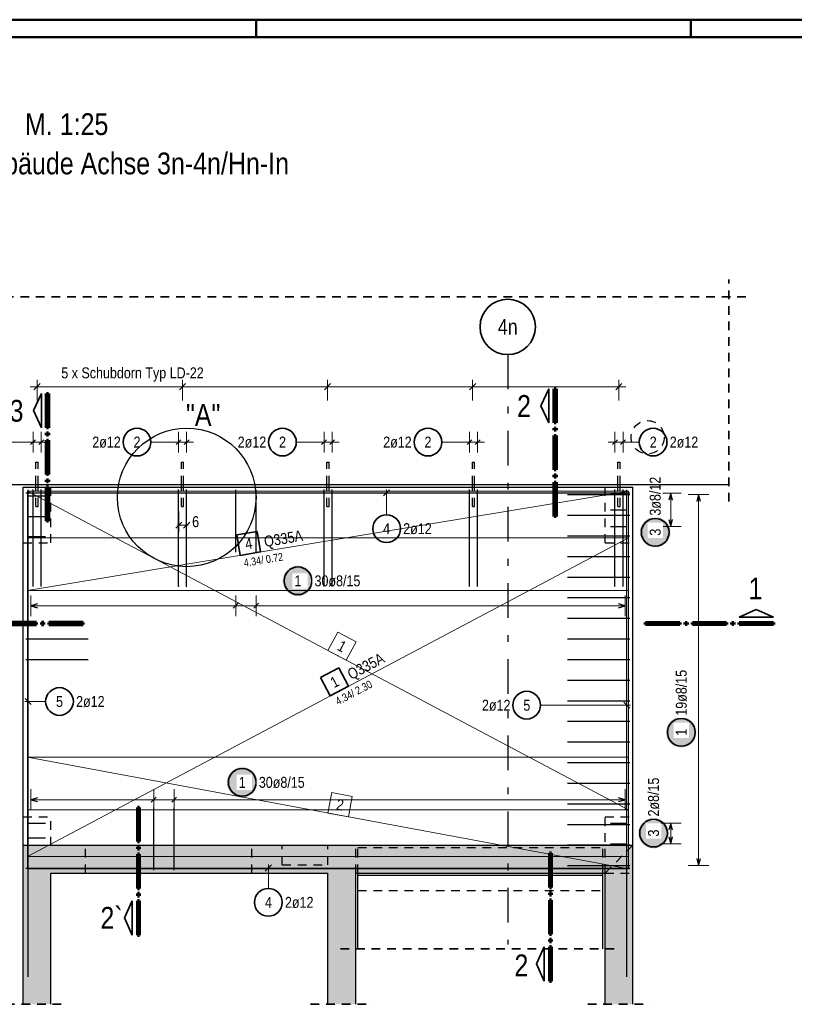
# Model space of a CAD drawing. Header units: millimetres. Extents: x 0 to 52.2, y 0 to 62.8.
# Tile 3 of 7: x 7.1 to 18.3, y 15.5 to 29.7. Entities that reach past the tile are written whole.
import ezdxf
from ezdxf.enums import TextEntityAlignment as Align

# ---------------------------------------------------------------- set-up
doc = ezdxf.new("R2010")
doc.units = ezdxf.units.MM
doc.linetypes.add('DASHDOTX2', pattern=[2, 1, -0.5, 0, -0.5])
doc.linetypes.add('HIDDEN', pattern=[0.375, 0.25, -0.125])
doc.layers.add('Mattenbewehrung', color=7, linetype='Continuous', lineweight=20)
doc.layers.add('Schraffuren', color=7, linetype='Continuous', lineweight=20)
doc.styles.add('Arial Narrow', font='ARIALN.TTF')
doc.dimstyles.new('Arch_Strakon_dimstyle', dxfattribs={"dimtxt": 10, "dimasz": 1, "dimexe": 1.25, "dimexo": 0.0625, "dimgap": 1, "dimtad": 0, "dimzin": 12, "dimdsep": 46, "dimtxsty": 'Arial Narrow', "dimblk": 'Arrowhead_Tick', "dimsah": 1, "dimcen": 0, "dimse1": 1, "dimse2": 1, "dimclrd": 6, "dimclrt": 2, "dimazin": 0, "dimtfac": 1, "dimtdec": 4, "dimtmove": 0, "dimatfit": 3, "dimldrblk": 'NONE', "dimfxl": 1, "dimtvp": 1, "dimtolj": 1, "dimtzin": 0, "dimlwd": 13, "dimarcsym": 2})

# ---------------------------------------------------------------- blocks, each defined once
blk = doc.blocks.new('Arrowhead_Tick')
at = {"color": 0, "linetype": 'Continuous', "lineweight": -2, "ltscale": 0.5}
for p, q in [((0, 20), (0, -10)), ((-1, 0), (0, 0)), ((10, 0), (0, 0))]:
    blk.add_line(p, q, dxfattribs=at)
at = {"color": 2, "linetype": 'Continuous', "lineweight": 35, "ltscale": 0.5}
blk.add_line((4.4, 4.4), (-4.4, -4.4), dxfattribs=at)
blk = doc.blocks.new('*D11')
at = {"color": 6, "linetype": 'Continuous', "lineweight": 13}
for p, q in [((9.376, 22.4), (9.366, 22.4)), ((9.386, 22.4), (9.499, 22.4)), ((9.509, 22.4), (9.519, 22.4))]:
    blk.add_line(p, q, dxfattribs=at)
at = {"layer": 'Defpoints', "color": 0}
for p in [(9.499, 22.4), (9.386, 21.514), (9.499, 21.514)]:
    blk.add_point(p, dxfattribs=at)
at = {"color": 6, "lineweight": 13, "xscale": 0.01, "yscale": 0.01, "zscale": 0.01}
blk.add_blockref('Arrowhead_Tick', (9.386, 22.4), dxfattribs=at)
at = {"color": 6, "lineweight": 13, "xscale": 0.01, "yscale": 0.01, "zscale": 0.01, "rotation": 180}
blk.add_blockref('Arrowhead_Tick', (9.499, 22.4), dxfattribs=at)
at = {"color": 2, "lineweight": -2, "insert": (9.628, 22.45), "char_height": 0.1575, "attachment_point": 5, "style": 'Arial Narrow'}
blk.add_mtext('\\A1;6', dxfattribs=at)
blk = doc.blocks.new('_None')

msp = doc.modelspace()

# ---------------------------------------------------------------- hatches: boundary and pattern name
at = {"lineweight": 25, "true_color": 0xffffff}
for points in [[(16.483, 22.298), (16.483, 22.306), (16.483, 22.314), (16.482, 22.321), (16.481, 22.329), (16.48, 22.337), (16.478, 22.344), (16.477, 22.352), (16.475, 22.359), (16.472, 22.366), (16.47, 22.374), (16.467, 22.381), (16.464, 22.388), (16.461, 22.395), (16.457, 22.402), (16.454, 22.408), (16.45, 22.415), (16.445, 22.422), (16.441, 22.428), (16.436, 22.434), (16.432, 22.44), (16.427, 22.446), (16.421, 22.451), (16.416, 22.457), (16.41, 22.462), (16.404, 22.467), (16.399, 22.472), (16.392, 22.476), (16.386, 22.481), (16.38, 22.485), (16.373, 22.489), (16.366, 22.493), (16.359, 22.496), (16.353, 22.499), (16.345, 22.502), (16.338, 22.505), (16.331, 22.508), (16.324, 22.51), (16.316, 22.512), (16.309, 22.514), (16.301, 22.515), (16.294, 22.516), (16.286, 22.517), (16.278, 22.518), (16.271, 22.518), (16.263, 22.518), (16.255, 22.518), (16.248, 22.518), (16.24, 22.517), (16.232, 22.516), (16.225, 22.515), (16.217, 22.514), (16.21, 22.512), (16.202, 22.51), (16.195, 22.508), (16.188, 22.505), (16.181, 22.502), (16.174, 22.499), (16.167, 22.496), (16.16, 22.493), (16.153, 22.489), (16.146, 22.485), (16.14, 22.481), (16.134, 22.476), (16.128, 22.472), (16.122, 22.467), (16.116, 22.462), (16.11, 22.457), (16.105, 22.451), (16.1, 22.446), (16.095, 22.44), (16.09, 22.434), (16.085, 22.428), (16.081, 22.422), (16.076, 22.415), (16.073, 22.408), (16.069, 22.402), (16.065, 22.395), (16.062, 22.388), (16.059, 22.381), (16.056, 22.374), (16.054, 22.366), (16.052, 22.359), (16.05, 22.352), (16.048, 22.344), (16.046, 22.337), (16.045, 22.329), (16.044, 22.321), (16.044, 22.314), (16.043, 22.306), (16.043, 22.298), (16.043, 22.291), (16.044, 22.283), (16.044, 22.276), (16.045, 22.268), (16.046, 22.26), (16.048, 22.253), (16.05, 22.245), (16.052, 22.238), (16.054, 22.231), (16.056, 22.223), (16.059, 22.216), (16.062, 22.209), (16.065, 22.202), (16.069, 22.195), (16.073, 22.188), (16.076, 22.182), (16.081, 22.175), (16.085, 22.169), (16.09, 22.163), (16.095, 22.157), (16.1, 22.151), (16.105, 22.146), (16.11, 22.14), (16.116, 22.135), (16.122, 22.13), (16.128, 22.125), (16.134, 22.121), (16.14, 22.116), (16.146, 22.112), (16.153, 22.108), (16.16, 22.104), (16.167, 22.101), (16.174, 22.098), (16.181, 22.095), (16.188, 22.092), (16.195, 22.089), (16.202, 22.087), (16.21, 22.085), (16.217, 22.083), (16.225, 22.082), (16.232, 22.081), (16.24, 22.08), (16.248, 22.079), (16.255, 22.079), (16.263, 22.078), (16.271, 22.079), (16.278, 22.079), (16.286, 22.08), (16.294, 22.081), (16.301, 22.082), (16.309, 22.083), (16.316, 22.085), (16.324, 22.087), (16.331, 22.089), (16.338, 22.092), (16.345, 22.095), (16.353, 22.098), (16.359, 22.101), (16.366, 22.104), (16.373, 22.108), (16.38, 22.112), (16.386, 22.116), (16.392, 22.121), (16.399, 22.125), (16.404, 22.13), (16.41, 22.135), (16.416, 22.14), (16.421, 22.146), (16.427, 22.151), (16.432, 22.157), (16.436, 22.163), (16.441, 22.169), (16.445, 22.175), (16.45, 22.182), (16.454, 22.188), (16.457, 22.195), (16.461, 22.202), (16.464, 22.209), (16.467, 22.216), (16.47, 22.223), (16.472, 22.231), (16.475, 22.238), (16.477, 22.245), (16.478, 22.253), (16.48, 22.26), (16.481, 22.268), (16.482, 22.276), (16.483, 22.283)], [(11.325, 21.597), (11.325, 21.604), (11.325, 21.612), (11.324, 21.62), (11.323, 21.627), (11.322, 21.635), (11.32, 21.642), (11.319, 21.65), (11.317, 21.657), (11.314, 21.665), (11.312, 21.672), (11.309, 21.679), (11.306, 21.686), (11.303, 21.693), (11.299, 21.7), (11.296, 21.707), (11.292, 21.713), (11.287, 21.72), (11.283, 21.726), (11.278, 21.732), (11.274, 21.738), (11.269, 21.744), (11.263, 21.749), (11.258, 21.755), (11.252, 21.76), (11.247, 21.765), (11.241, 21.77), (11.234, 21.775), (11.228, 21.779), (11.222, 21.783), (11.215, 21.787), (11.208, 21.791), (11.202, 21.794), (11.195, 21.798), (11.188, 21.801), (11.18, 21.803), (11.173, 21.806), (11.166, 21.808), (11.158, 21.81), (11.151, 21.812), (11.143, 21.813), (11.136, 21.814), (11.128, 21.815), (11.12, 21.816), (11.113, 21.816), (11.105, 21.817), (11.097, 21.816), (11.09, 21.816), (11.082, 21.815), (11.074, 21.814), (11.067, 21.813), (11.059, 21.812), (11.052, 21.81), (11.044, 21.808), (11.037, 21.806), (11.03, 21.803), (11.023, 21.801), (11.016, 21.798), (11.009, 21.794), (11.002, 21.791), (10.995, 21.787), (10.989, 21.783), (10.982, 21.779), (10.976, 21.775), (10.97, 21.77), (10.964, 21.765), (10.958, 21.76), (10.952, 21.755), (10.947, 21.749), (10.942, 21.744), (10.937, 21.738), (10.932, 21.732), (10.927, 21.726), (10.923, 21.72), (10.919, 21.713), (10.915, 21.707), (10.911, 21.7), (10.907, 21.693), (10.904, 21.686), (10.901, 21.679), (10.898, 21.672), (10.896, 21.665), (10.894, 21.657), (10.892, 21.65), (10.89, 21.642), (10.888, 21.635), (10.887, 21.627), (10.886, 21.62), (10.886, 21.612), (10.885, 21.604), (10.885, 21.597), (10.885, 21.589), (10.886, 21.581), (10.886, 21.574), (10.887, 21.566), (10.888, 21.558), (10.89, 21.551), (10.892, 21.543), (10.894, 21.536), (10.896, 21.529), (10.898, 21.521), (10.901, 21.514), (10.904, 21.507), (10.907, 21.5), (10.911, 21.493), (10.915, 21.487), (10.919, 21.48), (10.923, 21.474), (10.927, 21.467), (10.932, 21.461), (10.937, 21.455), (10.942, 21.449), (10.947, 21.444), (10.952, 21.438), (10.958, 21.433), (10.964, 21.428), (10.97, 21.423), (10.976, 21.419), (10.982, 21.414), (10.989, 21.41), (10.995, 21.406), (11.002, 21.402), (11.009, 21.399), (11.016, 21.396), (11.023, 21.393), (11.03, 21.39), (11.037, 21.387), (11.044, 21.385), (11.052, 21.383), (11.059, 21.381), (11.067, 21.38), (11.074, 21.379), (11.082, 21.378), (11.09, 21.377), (11.097, 21.377), (11.105, 21.377), (11.113, 21.377), (11.12, 21.377), (11.128, 21.378), (11.136, 21.379), (11.143, 21.38), (11.151, 21.381), (11.158, 21.383), (11.166, 21.385), (11.173, 21.387), (11.18, 21.39), (11.188, 21.393), (11.195, 21.396), (11.202, 21.399), (11.208, 21.402), (11.215, 21.406), (11.222, 21.41), (11.228, 21.414), (11.234, 21.419), (11.241, 21.423), (11.247, 21.428), (11.252, 21.433), (11.258, 21.438), (11.263, 21.444), (11.269, 21.449), (11.274, 21.455), (11.278, 21.461), (11.283, 21.467), (11.287, 21.474), (11.292, 21.48), (11.296, 21.487), (11.299, 21.493), (11.303, 21.5), (11.306, 21.507), (11.309, 21.514), (11.312, 21.521), (11.314, 21.529), (11.317, 21.536), (11.319, 21.543), (11.32, 21.551), (11.322, 21.558), (11.323, 21.566), (11.324, 21.574), (11.325, 21.581)], [(16.859, 19.409), (16.859, 19.417), (16.858, 19.425), (16.857, 19.432), (16.857, 19.44), (16.855, 19.447), (16.854, 19.455), (16.852, 19.462), (16.85, 19.47), (16.848, 19.477), (16.845, 19.484), (16.843, 19.492), (16.84, 19.499), (16.836, 19.506), (16.833, 19.512), (16.829, 19.519), (16.825, 19.526), (16.821, 19.532), (16.817, 19.538), (16.812, 19.545), (16.807, 19.551), (16.802, 19.556), (16.797, 19.562), (16.792, 19.567), (16.786, 19.573), (16.78, 19.578), (16.774, 19.583), (16.768, 19.587), (16.762, 19.592), (16.755, 19.596), (16.749, 19.6), (16.742, 19.603), (16.735, 19.607), (16.728, 19.61), (16.721, 19.613), (16.714, 19.616), (16.707, 19.618), (16.699, 19.621), (16.692, 19.623), (16.684, 19.624), (16.677, 19.626), (16.669, 19.627), (16.662, 19.628), (16.654, 19.629), (16.646, 19.629), (16.639, 19.629), (16.631, 19.629), (16.623, 19.629), (16.616, 19.628), (16.608, 19.627), (16.6, 19.626), (16.593, 19.624), (16.585, 19.623), (16.578, 19.621), (16.571, 19.618), (16.563, 19.616), (16.556, 19.613), (16.549, 19.61), (16.542, 19.607), (16.535, 19.603), (16.529, 19.6), (16.522, 19.596), (16.516, 19.592), (16.509, 19.587), (16.503, 19.583), (16.497, 19.578), (16.491, 19.573), (16.486, 19.567), (16.48, 19.562), (16.475, 19.556), (16.47, 19.551), (16.465, 19.545), (16.461, 19.538), (16.456, 19.532), (16.452, 19.526), (16.448, 19.519), (16.444, 19.512), (16.441, 19.506), (16.438, 19.499), (16.435, 19.492), (16.432, 19.484), (16.429, 19.477), (16.427, 19.47), (16.425, 19.462), (16.423, 19.455), (16.422, 19.447), (16.421, 19.44), (16.42, 19.432), (16.419, 19.425), (16.419, 19.417), (16.419, 19.409), (16.419, 19.401), (16.419, 19.394), (16.42, 19.386), (16.421, 19.379), (16.422, 19.371), (16.423, 19.363), (16.425, 19.356), (16.427, 19.349), (16.429, 19.341), (16.432, 19.334), (16.435, 19.327), (16.438, 19.32), (16.441, 19.313), (16.444, 19.306), (16.448, 19.299), (16.452, 19.293), (16.456, 19.286), (16.461, 19.28), (16.465, 19.274), (16.47, 19.268), (16.475, 19.262), (16.48, 19.256), (16.486, 19.251), (16.491, 19.246), (16.497, 19.241), (16.503, 19.236), (16.509, 19.231), (16.516, 19.227), (16.522, 19.223), (16.529, 19.219), (16.535, 19.215), (16.542, 19.211), (16.549, 19.208), (16.556, 19.205), (16.563, 19.202), (16.571, 19.2), (16.578, 19.198), (16.585, 19.196), (16.593, 19.194), (16.6, 19.193), (16.608, 19.191), (16.616, 19.19), (16.623, 19.19), (16.631, 19.189), (16.639, 19.189), (16.646, 19.189), (16.654, 19.19), (16.662, 19.19), (16.669, 19.191), (16.677, 19.193), (16.684, 19.194), (16.692, 19.196), (16.699, 19.198), (16.707, 19.2), (16.714, 19.202), (16.721, 19.205), (16.728, 19.208), (16.735, 19.211), (16.742, 19.215), (16.749, 19.219), (16.755, 19.223), (16.762, 19.227), (16.768, 19.231), (16.774, 19.236), (16.78, 19.241), (16.786, 19.246), (16.792, 19.251), (16.797, 19.256), (16.802, 19.262), (16.807, 19.268), (16.812, 19.274), (16.817, 19.28), (16.821, 19.286), (16.825, 19.293), (16.829, 19.299), (16.833, 19.306), (16.836, 19.313), (16.84, 19.32), (16.843, 19.327), (16.845, 19.334), (16.848, 19.341), (16.85, 19.349), (16.852, 19.356), (16.854, 19.363), (16.855, 19.371), (16.857, 19.379), (16.857, 19.386), (16.858, 19.394)], [(10.521, 18.686), (10.521, 18.694), (10.52, 18.702), (10.519, 18.709), (10.519, 18.717), (10.517, 18.724), (10.516, 18.732), (10.514, 18.739), (10.512, 18.747), (10.51, 18.754), (10.507, 18.761), (10.505, 18.769), (10.502, 18.776), (10.498, 18.783), (10.495, 18.789), (10.491, 18.796), (10.487, 18.803), (10.483, 18.809), (10.479, 18.816), (10.474, 18.822), (10.469, 18.828), (10.464, 18.833), (10.459, 18.839), (10.453, 18.844), (10.448, 18.85), (10.442, 18.855), (10.436, 18.86), (10.43, 18.864), (10.424, 18.869), (10.417, 18.873), (10.411, 18.877), (10.404, 18.88), (10.397, 18.884), (10.39, 18.887), (10.383, 18.89), (10.376, 18.893), (10.369, 18.895), (10.361, 18.898), (10.354, 18.9), (10.346, 18.901), (10.339, 18.903), (10.331, 18.904), (10.324, 18.905), (10.316, 18.906), (10.308, 18.906), (10.301, 18.906), (10.293, 18.906), (10.285, 18.906), (10.278, 18.905), (10.27, 18.904), (10.262, 18.903), (10.255, 18.901), (10.247, 18.9), (10.24, 18.898), (10.233, 18.895), (10.225, 18.893), (10.218, 18.89), (10.211, 18.887), (10.204, 18.884), (10.197, 18.88), (10.191, 18.877), (10.184, 18.873), (10.178, 18.869), (10.171, 18.864), (10.165, 18.86), (10.159, 18.855), (10.153, 18.85), (10.148, 18.844), (10.142, 18.839), (10.137, 18.833), (10.132, 18.828), (10.127, 18.822), (10.123, 18.816), (10.118, 18.809), (10.114, 18.803), (10.11, 18.796), (10.106, 18.789), (10.103, 18.783), (10.1, 18.776), (10.097, 18.769), (10.094, 18.761), (10.091, 18.754), (10.089, 18.747), (10.087, 18.739), (10.085, 18.732), (10.084, 18.724), (10.083, 18.717), (10.082, 18.709), (10.081, 18.702), (10.081, 18.694), (10.081, 18.686), (10.081, 18.679), (10.081, 18.671), (10.082, 18.663), (10.083, 18.656), (10.084, 18.648), (10.085, 18.64), (10.087, 18.633), (10.089, 18.626), (10.091, 18.618), (10.094, 18.611), (10.097, 18.604), (10.1, 18.597), (10.103, 18.59), (10.106, 18.583), (10.11, 18.576), (10.114, 18.57), (10.118, 18.563), (10.123, 18.557), (10.127, 18.551), (10.132, 18.545), (10.137, 18.539), (10.142, 18.533), (10.148, 18.528), (10.153, 18.523), (10.159, 18.518), (10.165, 18.513), (10.171, 18.508), (10.178, 18.504), (10.184, 18.5), (10.191, 18.496), (10.197, 18.492), (10.204, 18.488), (10.211, 18.485), (10.218, 18.482), (10.225, 18.479), (10.233, 18.477), (10.24, 18.475), (10.247, 18.473), (10.255, 18.471), (10.262, 18.47), (10.27, 18.468), (10.278, 18.467), (10.285, 18.467), (10.293, 18.466), (10.301, 18.466), (10.308, 18.466), (10.316, 18.467), (10.324, 18.467), (10.331, 18.468), (10.339, 18.47), (10.346, 18.471), (10.354, 18.473), (10.361, 18.475), (10.369, 18.477), (10.376, 18.479), (10.383, 18.482), (10.39, 18.485), (10.397, 18.488), (10.404, 18.492), (10.411, 18.496), (10.417, 18.5), (10.424, 18.504), (10.43, 18.508), (10.436, 18.513), (10.442, 18.518), (10.448, 18.523), (10.453, 18.528), (10.459, 18.533), (10.464, 18.539), (10.469, 18.545), (10.474, 18.551), (10.479, 18.557), (10.483, 18.563), (10.487, 18.57), (10.491, 18.576), (10.495, 18.583), (10.498, 18.59), (10.502, 18.597), (10.505, 18.604), (10.507, 18.611), (10.51, 18.618), (10.512, 18.626), (10.514, 18.633), (10.516, 18.64), (10.517, 18.648), (10.519, 18.656), (10.519, 18.663), (10.52, 18.671)], [(16.459, 17.953), (16.459, 17.961), (16.458, 17.969), (16.457, 17.976), (16.457, 17.984), (16.455, 17.991), (16.454, 17.999), (16.452, 18.006), (16.45, 18.014), (16.448, 18.021), (16.445, 18.028), (16.443, 18.036), (16.44, 18.043), (16.436, 18.05), (16.433, 18.056), (16.429, 18.063), (16.425, 18.07), (16.421, 18.076), (16.417, 18.082), (16.412, 18.089), (16.407, 18.095), (16.402, 18.1), (16.397, 18.106), (16.392, 18.111), (16.386, 18.117), (16.38, 18.122), (16.374, 18.127), (16.368, 18.131), (16.362, 18.136), (16.355, 18.14), (16.349, 18.144), (16.342, 18.147), (16.335, 18.151), (16.328, 18.154), (16.321, 18.157), (16.314, 18.16), (16.307, 18.162), (16.299, 18.165), (16.292, 18.167), (16.284, 18.168), (16.277, 18.17), (16.269, 18.171), (16.262, 18.172), (16.254, 18.173), (16.246, 18.173), (16.239, 18.173), (16.231, 18.173), (16.223, 18.173), (16.216, 18.172), (16.208, 18.171), (16.2, 18.17), (16.193, 18.168), (16.185, 18.167), (16.178, 18.165), (16.171, 18.162), (16.163, 18.16), (16.156, 18.157), (16.149, 18.154), (16.142, 18.151), (16.135, 18.147), (16.129, 18.144), (16.122, 18.14), (16.116, 18.136), (16.109, 18.131), (16.103, 18.127), (16.097, 18.122), (16.091, 18.117), (16.086, 18.111), (16.08, 18.106), (16.075, 18.1), (16.07, 18.095), (16.065, 18.089), (16.061, 18.082), (16.056, 18.076), (16.052, 18.07), (16.048, 18.063), (16.044, 18.056), (16.041, 18.05), (16.038, 18.043), (16.035, 18.036), (16.032, 18.028), (16.029, 18.021), (16.027, 18.014), (16.025, 18.006), (16.023, 17.999), (16.022, 17.991), (16.021, 17.984), (16.02, 17.976), (16.019, 17.969), (16.019, 17.961), (16.019, 17.953), (16.019, 17.945), (16.019, 17.938), (16.02, 17.93), (16.021, 17.923), (16.022, 17.915), (16.023, 17.907), (16.025, 17.9), (16.027, 17.893), (16.029, 17.885), (16.032, 17.878), (16.035, 17.871), (16.038, 17.864), (16.041, 17.857), (16.044, 17.85), (16.048, 17.843), (16.052, 17.837), (16.056, 17.83), (16.061, 17.824), (16.065, 17.818), (16.07, 17.812), (16.075, 17.806), (16.08, 17.8), (16.086, 17.795), (16.091, 17.79), (16.097, 17.785), (16.103, 17.78), (16.109, 17.775), (16.116, 17.771), (16.122, 17.767), (16.129, 17.763), (16.135, 17.759), (16.142, 17.755), (16.149, 17.752), (16.156, 17.749), (16.163, 17.746), (16.171, 17.744), (16.178, 17.742), (16.185, 17.74), (16.193, 17.738), (16.2, 17.737), (16.208, 17.735), (16.216, 17.734), (16.223, 17.734), (16.231, 17.733), (16.239, 17.733), (16.246, 17.733), (16.254, 17.734), (16.262, 17.734), (16.269, 17.735), (16.277, 17.737), (16.284, 17.738), (16.292, 17.74), (16.299, 17.742), (16.307, 17.744), (16.314, 17.746), (16.321, 17.749), (16.328, 17.752), (16.335, 17.755), (16.342, 17.759), (16.349, 17.763), (16.355, 17.767), (16.362, 17.771), (16.368, 17.775), (16.374, 17.78), (16.38, 17.785), (16.386, 17.79), (16.392, 17.795), (16.397, 17.8), (16.402, 17.806), (16.407, 17.812), (16.412, 17.818), (16.417, 17.824), (16.421, 17.83), (16.425, 17.837), (16.429, 17.843), (16.433, 17.85), (16.436, 17.857), (16.44, 17.864), (16.443, 17.871), (16.445, 17.878), (16.448, 17.885), (16.45, 17.893), (16.452, 17.9), (16.454, 17.907), (16.455, 17.915), (16.457, 17.923), (16.457, 17.93), (16.458, 17.938)]]:
    msp.add_hatch(color=7, dxfattribs=at).paths.add_polyline_path(points)
at = {"layer": 'Schraffuren', "lineweight": 13, "true_color": 0xd7ffd7}
for points in [[(7.139, 17.777), (15.939, 17.777), (15.539, 17.377), (7.139, 17.377)], [(15.939, 15.481), (15.539, 15.481), (15.539, 17.377), (15.939, 17.777)], [(7.539, 17.377), (7.539, 15.481), (7.139, 15.481), (7.139, 17.377)], [(11.939, 17.377), (11.939, 15.481), (11.539, 15.481), (11.539, 17.377)]]:
    msp.add_hatch(color=254, dxfattribs=at).paths.add_polyline_path(points)

# ---------------------------------------------------------------- linework, layer by layer
at = {"color": 4, "linetype": 'Continuous', "lineweight": 50}
for p, q in [((42.05, 29.7), (0, 29.7)), ((41.8, 29.45), (1, 29.45))]:
    msp.add_line(p, q, dxfattribs=at)
at = {"color": 4, "linetype": 'Continuous', "lineweight": 50, "ltscale": 0.5}
for p, q in [((10.5, 29.7), (10.5, 29.45)), ((16.775, 29.7), (16.775, 29.45))]:
    msp.add_line(p, q, dxfattribs=at)
at = {"color": 2, "linetype": 'HIDDEN', "lineweight": 35, "ltscale": 0.5}
for p, q in [((17.324, 22.74), (17.324, 25.95)), ((3.723, 25.7), (17.574, 25.7)), ((11.719, 16.283), (15.759, 16.283)), ((6.889, 15.481), (7.789, 15.481)), ((11.289, 15.481), (12.189, 15.481)), ((15.289, 15.481), (16.189, 15.481))]:
    msp.add_line(p, q, dxfattribs=at)
at = {"color": 3, "linetype": 'DASHDOTX2', "lineweight": 25, "ltscale": 0.5}
msp.add_line((14.134, 24.864), (14.134, 16.347), dxfattribs=at)
at = {"color": 6, "linetype": 'Continuous', "lineweight": 13, "ltscale": 0.5}
for p, q in [((7.339, 24.5), (7.339, 24.2)), ((9.439, 24.5), (9.439, 24.2)), ((9.439, 24.5), (9.439, 24.2)), ((11.533, 24.5), (11.533, 24.2)), ((11.533, 24.5), (11.533, 24.2)), ((13.627, 24.5), (13.627, 24.2)), ((13.627, 24.5), (13.627, 24.2)), ((15.739, 24.5), (15.739, 24.2)), ((7.239, 24.4), (9.539, 24.4)), ((9.339, 24.4), (11.633, 24.4)), ((11.433, 24.4), (13.727, 24.4)), ((13.527, 24.4), (15.839, 24.4))]:
    msp.add_line(p, q, dxfattribs=at)
at = {"color": 2, "linetype": 'Continuous', "lineweight": 35, "ltscale": 0.5}
for p, q in [((7.383, 24.444), (7.294, 24.356)), ((9.483, 24.444), (9.394, 24.356)), ((9.483, 24.444), (9.394, 24.356)), ((11.577, 24.444), (11.488, 24.356)), ((11.577, 24.444), (11.488, 24.356)), ((13.672, 24.444), (13.583, 24.356)), ((13.672, 24.444), (13.583, 24.356)), ((15.783, 24.444), (15.694, 24.356)), ((10.517, 22.309), (10.221, 22.26)), ((10.221, 22.26), (10.27, 21.964)), ((10.566, 22.013), (10.517, 22.309)), ((10.27, 21.964), (10.566, 22.013)), ((11.696, 20.34), (11.431, 20.199)), ((11.837, 20.075), (11.696, 20.34)), ((11.431, 20.199), (11.572, 19.934)), ((11.572, 19.934), (11.837, 20.075))]:
    msp.add_line(p, q, dxfattribs=at)
at = {"color": 2, "linetype": 'Continuous', "lineweight": 35}
for p, q in [((14.614, 24.123), (14.727, 24.371)), ((14.727, 24.371), (14.727, 23.876)), ((7.289, 24.054), (7.401, 24.302)), ((7.401, 24.302), (7.401, 23.807)), ((7.401, 23.807), (7.289, 24.054)), ((14.727, 23.876), (14.614, 24.123)), ((17.474, 21.072), (17.721, 21.185)), ((17.969, 21.072), (17.474, 21.072)), ((17.721, 21.185), (17.969, 21.072)), ((8.712, 16.975), (8.6, 16.728)), ((8.712, 16.48), (8.712, 16.975)), ((8.6, 16.728), (8.712, 16.48)), ((14.66, 16.312), (14.547, 16.064)), ((14.66, 15.817), (14.66, 16.312)), ((14.547, 16.064), (14.66, 15.817))]:
    msp.add_line(p, q, dxfattribs=at)
at = {"color": 1, "linetype": 'Continuous', "lineweight": 70}
for p, q in [((14.802, 23.876), (14.802, 24.371)), ((14.802, 24.371), (14.832, 24.371)), ((14.832, 24.371), (14.832, 23.876)), ((7.476, 23.807), (7.476, 24.302)), ((7.476, 24.302), (7.506, 24.302)), ((7.506, 24.302), (7.506, 23.807)), ((7.506, 23.807), (7.476, 23.807)), ((14.832, 23.876), (14.802, 23.876)), ((14.802, 23.771), (14.802, 23.801)), ((14.802, 23.801), (14.832, 23.801)), ((14.832, 23.771), (14.802, 23.771)), ((14.832, 23.801), (14.832, 23.771)), ((7.476, 23.702), (7.476, 23.732)), ((7.476, 23.732), (7.506, 23.732)), ((7.506, 23.702), (7.476, 23.702)), ((7.476, 23.132), (7.476, 23.627)), ((7.476, 23.627), (7.506, 23.627)), ((7.506, 23.732), (7.506, 23.702)), ((7.506, 23.627), (7.506, 23.132)), ((14.802, 23.201), (14.802, 23.696)), ((14.802, 23.696), (14.832, 23.696)), ((14.832, 23.696), (14.832, 23.201)), ((14.832, 23.201), (14.802, 23.201)), ((7.506, 23.132), (7.476, 23.132)), ((7.476, 23.027), (7.476, 23.057)), ((7.476, 23.057), (7.506, 23.057)), ((7.506, 23.057), (7.506, 23.027)), ((14.802, 23.096), (14.802, 23.126)), ((14.802, 23.126), (14.832, 23.126)), ((14.832, 23.096), (14.802, 23.096)), ((14.832, 23.126), (14.832, 23.096)), ((7.506, 23.027), (7.476, 23.027)), ((7.476, 22.457), (7.476, 22.952)), ((7.476, 22.952), (7.506, 22.952)), ((7.506, 22.952), (7.506, 22.457)), ((14.802, 22.526), (14.802, 23.021)), ((14.802, 23.021), (14.832, 23.021)), ((14.832, 23.021), (14.832, 22.526)), ((14.832, 22.526), (14.802, 22.526)), ((7.506, 22.457), (7.476, 22.457)), ((7.33, 20.997), (6.835, 20.997)), ((6.835, 20.967), (7.33, 20.967)), ((7.33, 20.967), (7.33, 20.997)), ((7.435, 20.997), (7.405, 20.997)), ((7.405, 20.997), (7.405, 20.967)), ((7.405, 20.967), (7.435, 20.967)), ((7.435, 20.967), (7.435, 20.997)), ((8.005, 20.997), (7.51, 20.997)), ((7.51, 20.997), (7.51, 20.967)), ((7.51, 20.967), (8.005, 20.967)), ((8.005, 20.967), (8.005, 20.997)), ((16.124, 20.967), (16.124, 20.997)), ((16.124, 20.997), (16.619, 20.997)), ((16.619, 20.967), (16.124, 20.967)), ((16.619, 20.997), (16.619, 20.967)), ((16.694, 20.967), (16.694, 20.997)), ((16.694, 20.997), (16.724, 20.997)), ((16.724, 20.967), (16.694, 20.967)), ((16.724, 20.997), (16.724, 20.967)), ((16.799, 20.967), (16.799, 20.997)), ((16.799, 20.997), (17.294, 20.997)), ((17.294, 20.967), (16.799, 20.967)), ((17.294, 20.997), (17.294, 20.967)), ((17.369, 20.967), (17.369, 20.997)), ((17.369, 20.997), (17.399, 20.997)), ((17.399, 20.967), (17.369, 20.967)), ((17.399, 20.997), (17.399, 20.967)), ((17.474, 20.967), (17.474, 20.997)), ((17.474, 20.997), (17.969, 20.997)), ((17.969, 20.967), (17.474, 20.967)), ((17.969, 20.997), (17.969, 20.967)), ((8.817, 18.325), (8.787, 18.325)), ((8.787, 18.325), (8.787, 17.83)), ((8.817, 17.83), (8.817, 18.325)), ((8.787, 17.83), (8.817, 17.83)), ((8.817, 17.755), (8.787, 17.755)), ((8.787, 17.755), (8.787, 17.725)), ((8.787, 17.725), (8.817, 17.725)), ((8.817, 17.65), (8.787, 17.65)), ((8.787, 17.65), (8.787, 17.155)), ((8.817, 17.725), (8.817, 17.755)), ((8.817, 17.155), (8.817, 17.65)), ((14.765, 17.662), (14.735, 17.662)), ((14.735, 17.662), (14.735, 17.167)), ((14.765, 17.167), (14.765, 17.662)), ((8.787, 17.155), (8.817, 17.155)), ((8.817, 17.08), (8.787, 17.08)), ((8.787, 17.08), (8.787, 17.05)), ((8.817, 17.05), (8.817, 17.08)), ((14.735, 17.167), (14.765, 17.167)), ((14.765, 17.092), (14.735, 17.092)), ((14.735, 17.092), (14.735, 17.062)), ((14.765, 17.062), (14.765, 17.092)), ((8.787, 17.05), (8.817, 17.05)), ((8.817, 16.975), (8.787, 16.975)), ((8.787, 16.975), (8.787, 16.48)), ((8.817, 16.48), (8.817, 16.975)), ((14.735, 17.062), (14.765, 17.062)), ((14.765, 16.987), (14.735, 16.987)), ((14.735, 16.987), (14.735, 16.492)), ((14.765, 16.492), (14.765, 16.987)), ((8.787, 16.48), (8.817, 16.48)), ((14.735, 16.492), (14.765, 16.492)), ((14.765, 16.417), (14.735, 16.417)), ((14.735, 16.417), (14.735, 16.387)), ((14.735, 16.387), (14.765, 16.387)), ((14.765, 16.387), (14.765, 16.417)), ((14.765, 16.312), (14.735, 16.312)), ((14.735, 16.312), (14.735, 15.817)), ((14.765, 15.817), (14.765, 16.312)), ((14.735, 15.817), (14.765, 15.817))]:
    msp.add_line(p, q, dxfattribs=at)
at = {"color": 5, "linetype": 'Continuous', "lineweight": 18, "ltscale": 0.5}
for p, q in [((7.282, 23.45), (7.282, 23.75)), ((7.399, 23.45), (7.399, 23.75)), ((9.382, 23.45), (9.382, 23.75)), ((9.499, 23.45), (9.499, 23.75)), ((11.482, 23.45), (11.482, 23.75)), ((11.599, 23.45), (11.599, 23.75)), ((13.582, 23.45), (13.582, 23.75)), ((13.699, 23.45), (13.699, 23.75)), ((15.682, 23.45), (15.682, 23.75)), ((15.799, 23.45), (15.799, 23.75)), ((6.882, 23.6), (7.182, 23.6)), ((7.499, 23.6), (7.182, 23.6)), ((8.982, 23.6), (9.282, 23.6)), ((9.599, 23.6), (9.282, 23.6)), ((11.082, 23.6), (11.382, 23.6)), ((11.699, 23.6), (11.382, 23.6)), ((13.182, 23.6), (13.482, 23.6)), ((13.799, 23.6), (13.482, 23.6)), ((15.899, 23.6), (15.582, 23.6)), ((16.033, 23.6), (15.899, 23.6)), ((12.385, 22.55), (12.385, 22.916)), ((16.639, 22.862), (16.339, 22.862)), ((16.489, 22.382), (16.489, 22.862)), ((17.039, 22.842), (16.739, 22.842)), ((16.889, 17.485), (16.889, 22.842)), ((16.339, 22.382), (16.639, 22.382)), ((7.247, 21.386), (7.247, 21.086)), ((10.207, 21.086), (10.207, 21.386)), ((10.503, 21.086), (10.503, 21.386)), ((15.831, 21.086), (15.831, 21.386)), ((15.831, 21.236), (7.247, 21.236)), ((7.463, 19.854), (7.161, 19.854)), ((14.608, 19.801), (15.905, 19.801)), ((7.247, 18.586), (7.247, 18.286)), ((9.023, 18.286), (9.023, 18.586)), ((9.319, 18.286), (9.319, 18.586)), ((15.831, 18.286), (15.831, 18.586)), ((15.831, 18.436), (7.247, 18.436)), ((16.639, 18.099), (16.339, 18.099)), ((16.489, 17.799), (16.489, 18.099)), ((16.339, 17.799), (16.639, 17.799)), ((10.678, 17.154), (10.678, 17.499)), ((16.739, 17.485), (17.039, 17.485))]:
    msp.add_line(p, q, dxfattribs=at)
at = {"color": 3, "linetype": 'Continuous', "lineweight": 25, "ltscale": 0.5}
for p, q in [((7.246, 23.565), (7.317, 23.635)), ((7.364, 23.565), (7.435, 23.635)), ((9.346, 23.565), (9.417, 23.635)), ((9.464, 23.565), (9.535, 23.635)), ((11.446, 23.565), (11.517, 23.635)), ((11.564, 23.565), (11.635, 23.635)), ((13.546, 23.565), (13.617, 23.635)), ((13.664, 23.565), (13.735, 23.635)), ((15.646, 23.565), (15.717, 23.635)), ((15.764, 23.565), (15.835, 23.635)), ((7.211, 15.877), (7.211, 22.91)), ((7.282, 21.514), (7.282, 22.914)), ((7.399, 21.514), (7.399, 22.914)), ((9.382, 21.514), (9.382, 22.914)), ((9.499, 21.514), (9.499, 22.914)), ((10.207, 22.01), (10.207, 22.91)), ((10.503, 22.01), (10.503, 22.91)), ((12.429, 22.91), (12.34, 22.822)), ((13.582, 21.514), (13.582, 22.914)), ((13.699, 21.514), (13.699, 22.914)), ((15.682, 21.514), (15.682, 22.914)), ((15.799, 21.514), (15.799, 22.914)), ((15.855, 15.877), (15.855, 22.91)), ((7.179, 22.866), (15.899, 22.866)), ((7.219, 22.822), (7.459, 22.822)), ((14.999, 22.842), (15.899, 22.842)), ((15.619, 22.862), (15.859, 22.862)), ((16.489, 22.862), (16.462, 22.762)), ((16.515, 22.762), (16.489, 22.862)), ((16.889, 22.842), (16.862, 22.742)), ((16.915, 22.742), (16.889, 22.842)), ((15.619, 22.622), (15.859, 22.622)), ((7.219, 22.528), (7.459, 22.528)), ((14.999, 22.544), (15.899, 22.544)), ((16.462, 22.482), (16.489, 22.382)), ((16.489, 22.382), (16.515, 22.482)), ((15.619, 22.382), (15.859, 22.382)), ((7.219, 22.235), (7.459, 22.235)), ((14.999, 22.246), (15.899, 22.246)), ((14.999, 21.949), (15.899, 21.949)), ((14.999, 21.651), (15.899, 21.651)), ((14.999, 21.354), (15.899, 21.354)), ((7.347, 21.263), (7.247, 21.236)), ((7.247, 21.236), (7.347, 21.209)), ((10.171, 21.201), (10.242, 21.272)), ((10.467, 21.201), (10.538, 21.272)), ((15.831, 21.236), (15.731, 21.263)), ((15.731, 21.209), (15.831, 21.236)), ((14.999, 21.056), (15.899, 21.056)), ((7.179, 20.758), (8.079, 20.758)), ((14.999, 20.758), (15.899, 20.758)), ((7.179, 20.461), (8.079, 20.461)), ((14.999, 20.461), (15.899, 20.461)), ((14.999, 20.163), (15.899, 20.163)), ((7.166, 19.899), (7.255, 19.81)), ((14.999, 19.866), (15.899, 19.866)), ((15.899, 19.756), (15.81, 19.845)), ((14.999, 19.568), (15.899, 19.568)), ((14.999, 19.27), (15.899, 19.27)), ((14.999, 18.973), (15.899, 18.973)), ((14.999, 18.675), (15.899, 18.675)), ((7.347, 18.463), (7.247, 18.436)), ((7.247, 18.436), (7.347, 18.409)), ((8.987, 18.401), (9.058, 18.472)), ((9.283, 18.401), (9.354, 18.472)), ((14.999, 18.377), (15.899, 18.377)), ((15.831, 18.436), (15.731, 18.463)), ((15.731, 18.409), (15.831, 18.436)), ((9.023, 17.417), (9.023, 18.317)), ((9.319, 17.417), (9.319, 18.317)), ((7.219, 18.099), (7.459, 18.099)), ((14.999, 18.08), (15.899, 18.08)), ((15.619, 18.099), (15.859, 18.099)), ((16.489, 18.099), (16.462, 17.999)), ((16.515, 17.999), (16.489, 18.099)), ((7.219, 17.885), (7.459, 17.885)), ((14.999, 17.782), (15.899, 17.782)), ((15.619, 17.799), (15.859, 17.799)), ((16.462, 17.899), (16.489, 17.799)), ((16.489, 17.799), (16.515, 17.899)), ((10.723, 17.493), (10.634, 17.404)), ((16.862, 17.585), (16.889, 17.485)), ((16.889, 17.485), (16.915, 17.585)), ((7.179, 17.449), (15.899, 17.449)), ((14.999, 17.485), (15.899, 17.485))]:
    msp.add_line(p, q, dxfattribs=at)
at = {"color": 3, "linetype": 'HIDDEN', "lineweight": 25, "ltscale": 0.5}
for p, q in [((7.323, 23.31), (7.324, 23.31)), ((7.323, 22.99), (7.323, 23.31)), ((7.324, 23.31), (7.327, 23.31)), ((7.327, 23.31), (7.333, 23.31)), ((7.333, 23.31), (7.339, 23.31)), ((7.339, 23.31), (7.345, 23.31)), ((7.345, 23.31), (7.35, 23.31)), ((7.35, 23.31), (7.353, 23.31)), ((7.353, 23.31), (7.355, 23.31)), ((7.355, 22.99), (7.355, 23.31)), ((9.423, 23.31), (9.424, 23.31)), ((9.423, 22.99), (9.423, 23.31)), ((9.424, 23.31), (9.427, 23.31)), ((9.427, 23.31), (9.433, 23.31)), ((9.433, 23.31), (9.439, 23.31)), ((9.439, 23.31), (9.445, 23.31)), ((9.445, 23.31), (9.45, 23.31)), ((9.45, 23.31), (9.453, 23.31)), ((9.453, 23.31), (9.455, 23.31)), ((9.455, 22.99), (9.455, 23.31)), ((11.523, 23.31), (11.524, 23.31)), ((11.523, 22.99), (11.523, 23.31)), ((11.524, 23.31), (11.527, 23.31)), ((11.527, 23.31), (11.533, 23.31)), ((11.533, 23.31), (11.539, 23.31)), ((11.539, 23.31), (11.545, 23.31)), ((11.545, 23.31), (11.55, 23.31)), ((11.55, 23.31), (11.553, 23.31)), ((11.553, 23.31), (11.555, 23.31)), ((11.555, 22.99), (11.555, 23.31)), ((13.623, 23.31), (13.624, 23.31)), ((13.623, 22.99), (13.623, 23.31)), ((13.624, 23.31), (13.627, 23.31)), ((13.627, 23.31), (13.633, 23.31)), ((13.633, 23.31), (13.639, 23.31)), ((13.639, 23.31), (13.645, 23.31)), ((13.645, 23.31), (13.65, 23.31)), ((13.65, 23.31), (13.653, 23.31)), ((13.653, 23.31), (13.655, 23.31)), ((13.655, 22.99), (13.655, 23.31)), ((15.723, 23.31), (15.724, 23.31)), ((15.723, 22.99), (15.723, 23.31)), ((15.724, 23.31), (15.727, 23.31)), ((15.727, 23.31), (15.733, 23.31)), ((15.733, 23.31), (15.739, 23.31)), ((15.739, 23.31), (15.745, 23.31)), ((15.745, 23.31), (15.75, 23.31)), ((15.75, 23.31), (15.753, 23.31)), ((15.753, 23.31), (15.755, 23.31)), ((15.755, 22.99), (15.755, 23.31)), ((7.323, 22.67), (7.323, 22.95)), ((7.355, 22.67), (7.355, 22.95)), ((7.539, 22.147), (7.539, 22.95)), ((9.423, 22.67), (9.423, 22.95)), ((9.455, 22.67), (9.455, 22.95)), ((11.523, 22.67), (11.523, 22.95)), ((11.555, 22.67), (11.555, 22.95)), ((13.623, 22.67), (13.623, 22.95)), ((13.655, 22.67), (13.655, 22.95)), ((15.539, 22.147), (15.539, 22.95)), ((15.723, 22.67), (15.723, 22.95)), ((15.755, 22.67), (15.755, 22.95)), ((7.323, 22.67), (7.324, 22.67)), ((7.324, 22.67), (7.327, 22.67)), ((7.327, 22.67), (7.333, 22.67)), ((7.333, 22.67), (7.339, 22.67)), ((7.339, 22.67), (7.345, 22.67)), ((7.345, 22.67), (7.35, 22.67)), ((7.35, 22.67), (7.353, 22.67)), ((7.353, 22.67), (7.355, 22.67)), ((9.423, 22.67), (9.424, 22.67)), ((9.424, 22.67), (9.427, 22.67)), ((9.427, 22.67), (9.433, 22.67)), ((9.433, 22.67), (9.439, 22.67)), ((9.439, 22.67), (9.445, 22.67)), ((9.445, 22.67), (9.45, 22.67)), ((9.45, 22.67), (9.453, 22.67)), ((9.453, 22.67), (9.455, 22.67)), ((11.523, 22.67), (11.524, 22.67)), ((11.524, 22.67), (11.527, 22.67)), ((11.527, 22.67), (11.533, 22.67)), ((11.533, 22.67), (11.539, 22.67)), ((11.539, 22.67), (11.545, 22.67)), ((11.545, 22.67), (11.55, 22.67)), ((11.55, 22.67), (11.553, 22.67)), ((11.553, 22.67), (11.555, 22.67)), ((13.623, 22.67), (13.624, 22.67)), ((13.624, 22.67), (13.627, 22.67)), ((13.627, 22.67), (13.633, 22.67)), ((13.633, 22.67), (13.639, 22.67)), ((13.639, 22.67), (13.645, 22.67)), ((13.645, 22.67), (13.65, 22.67)), ((13.65, 22.67), (13.653, 22.67)), ((13.653, 22.67), (13.655, 22.67)), ((15.723, 22.67), (15.724, 22.67)), ((15.724, 22.67), (15.727, 22.67)), ((15.727, 22.67), (15.733, 22.67)), ((15.733, 22.67), (15.739, 22.67)), ((15.739, 22.67), (15.745, 22.67)), ((15.745, 22.67), (15.75, 22.67)), ((15.75, 22.67), (15.753, 22.67)), ((15.753, 22.67), (15.755, 22.67)), ((7.139, 22.147), (7.539, 22.147)), ((15.539, 22.147), (15.939, 22.147)), ((7.139, 18.187), (7.539, 18.187)), ((7.539, 17.777), (7.539, 18.187)), ((15.539, 18.187), (15.939, 18.187)), ((15.539, 17.377), (15.539, 18.187)), ((8.04, 17.377), (8.04, 17.777)), ((10.44, 17.377), (10.44, 17.777)), ((10.879, 17.497), (10.879, 17.777)), ((11.539, 17.497), (11.539, 17.777)), ((11.939, 17.377), (11.939, 17.777)), ((15.539, 17.377), (15.939, 17.777)), ((11.969, 17.747), (15.509, 17.747)), ((11.969, 17.377), (11.969, 17.747)), ((15.509, 17.377), (15.509, 17.747)), ((10.879, 17.497), (11.539, 17.497)), ((15.539, 17.377), (15.939, 17.377)), ((11.969, 17.127), (15.509, 17.127))]:
    msp.add_line(p, q, dxfattribs=at)
at = {"color": 3, "linetype": 'Continuous', "lineweight": 25}
for p, q in [((7.139, 22.95), (15.939, 22.95)), ((7.139, 17.777), (7.139, 22.95)), ((7.323, 22.95), (7.323, 22.99)), ((7.355, 22.95), (7.355, 22.99)), ((9.423, 22.95), (9.423, 22.99)), ((9.455, 22.95), (9.455, 22.99)), ((11.523, 22.95), (11.523, 22.99)), ((11.555, 22.95), (11.555, 22.99)), ((13.623, 22.95), (13.623, 22.99)), ((13.655, 22.95), (13.655, 22.99)), ((15.723, 22.95), (15.723, 22.99)), ((15.755, 22.95), (15.755, 22.99)), ((15.939, 17.777), (15.939, 22.95)), ((11.969, 17.347), (11.969, 17.377)), ((15.509, 17.347), (15.509, 17.377)), ((11.969, 17.347), (15.509, 17.347)), ((11.969, 16.283), (11.969, 17.347)), ((15.509, 16.283), (15.509, 17.347))]:
    msp.add_line(p, q, dxfattribs=at)
at = {"color": 7, "linetype": 'Continuous', "lineweight": 18, "ltscale": 0.5}
for p, q in [((7.199, 21.457), (7.199, 22.89)), ((7.199, 22.89), (15.879, 22.89)), ((15.879, 22.89), (15.879, 21.457)), ((7.199, 17.617), (7.199, 22.217)), ((7.199, 22.217), (15.879, 22.217)), ((15.879, 22.217), (15.879, 17.617)), ((15.879, 17.617), (7.199, 17.617))]:
    msp.add_line(p, q, dxfattribs=at)
at = {"color": 9, "linetype": 'Continuous', "lineweight": 0, "ltscale": 0.5}
for p, q in [((15.879, 22.89), (7.199, 22.89)), ((7.199, 22.89), (7.199, 18.29)), ((15.879, 18.29), (15.879, 22.89)), ((11.679, 20.855), (11.539, 20.59)), ((11.944, 20.714), (11.679, 20.855)), ((11.804, 20.449), (11.944, 20.714)), ((11.539, 20.59), (11.804, 20.449)), ((15.879, 19.05), (7.199, 19.05)), ((7.199, 19.05), (7.199, 17.437)), ((15.879, 17.437), (15.879, 19.05)), ((11.593, 18.538), (11.539, 18.243)), ((11.888, 18.483), (11.593, 18.538)), ((11.834, 18.188), (11.888, 18.483)), ((7.199, 18.29), (15.879, 18.29)), ((11.539, 18.243), (11.834, 18.188)), ((7.199, 17.437), (15.879, 17.437))]:
    msp.add_line(p, q, dxfattribs=at)
at = {"color": 2, "linetype": 'Continuous', "lineweight": 35}
msp.add_circle((14.134, 25.264), 0.4, dxfattribs=at)
at = {"color": 3, "linetype": 'HIDDEN', "lineweight": 25, "ltscale": 0.5}
msp.add_circle((16.154, 23.67), 0.24, dxfattribs=at)
at = {"color": 3, "linetype": 'Continuous', "lineweight": 25}
msp.add_circle((9.5, 22.801), 1, dxfattribs=at)
at = {"color": 2, "linetype": 'Continuous', "lineweight": 35, "ltscale": 0.5}
for centre in [(8.782, 23.6), (10.882, 23.6), (12.982, 23.6), (16.233, 23.6), (12.385, 22.35), (16.263, 22.298), (11.105, 21.597), (7.663, 19.854), (14.408, 19.801), (16.639, 19.409), (10.301, 18.686), (16.239, 17.953), (10.678, 16.954)]:
    msp.add_circle(centre, 0.2, dxfattribs=at)
at = {"color": 9, "linetype": 'Continuous', "lineweight": 0}
for centre in [(9.386, 21.514), (9.499, 21.514)]:
    msp.add_circle(centre, 0.00222, dxfattribs=at)
at = {"layer": 'Mattenbewehrung', "color": 3, "linetype": 'Continuous', "lineweight": 25}
for p, q in [((7.139, 17.777), (15.939, 17.777)), ((7.139, 17.377), (7.139, 17.777)), ((15.939, 15.481), (15.939, 17.777)), ((7.139, 15.481), (7.139, 17.377)), ((7.539, 17.377), (11.539, 17.377)), ((7.539, 15.481), (7.539, 17.377)), ((11.539, 15.481), (11.539, 17.377)), ((11.939, 17.377), (15.539, 17.377)), ((11.939, 15.481), (11.939, 17.377)), ((15.539, 15.481), (15.539, 17.377))]:
    msp.add_line(p, q, dxfattribs=at)

# ---------------------------------------------------------------- texts
at = {"color": 1, "lineweight": 70, "style": 'Arial Narrow'}
for s, p in [('Grundriss Decke ü. EG   M. 1:25', (3.154, 28.034)), ('Brücke zum Aufzugsgebäude Achse 3n-4n/Hn-In', (3.154, 27.467)), ('Obere + untere Lage', (3.154, 26.9)), ('3', (6.943, 23.895)), ('2', (14.269, 23.964)), ('"A"', (9.489, 23.834)), ('1', (17.611, 21.328)), ('2`', (8.254, 16.572)), ('2', (14.231, 15.886))]:
    msp.add_text(s, height=0.315, dxfattribs=at).set_placement(p)
at = {"color": 4, "lineweight": 50, "style": 'Arial Narrow'}
msp.add_text('4n', height=0.225, dxfattribs=at).set_placement((14.134, 25.264), align=Align.MIDDLE_CENTER)
at = {"color": 2, "lineweight": 35, "style": 'Arial Narrow'}
msp.add_text('5 x Schubdorn Typ LD-22', height=0.1575, dxfattribs=at).set_placement((7.689, 24.521))
at = {"color": 2, "lineweight": 35, "attachment_point": 1, "line_spacing_factor": 0.9, "style": 'Arial Narrow'}
for s, insert, char_height in [('2ø12', (8.136, 23.679), 0.1575), ('2', (8.732, 23.679), 0.158), ('2ø12', (10.236, 23.679), 0.1575), ('2', (10.832, 23.679), 0.158), ('2ø12', (12.336, 23.679), 0.1575), ('2', (12.932, 23.679), 0.158), ('2', (16.184, 23.679), 0.158), ('2ø12', (16.473, 23.679), 0.1575), ('4', (12.335, 22.429), 0.158), ('2ø12', (12.625, 22.429), 0.1575), ('5', (7.613, 19.933), 0.158), ('2ø12', (7.903, 19.933), 0.1575), ('2ø12', (13.762, 19.879), 0.1575), ('5', (14.359, 19.879), 0.158), ('4', (10.629, 17.032), 0.158), ('2ø12', (10.918, 17.032), 0.1575)]:
    msp.add_mtext(s, dxfattribs=dict(at, insert=insert, char_height=char_height))
for s, insert, char_height, rotation in [('Q335A', (10.605, 22.239), 0.1575, 9.3755), ('4', (10.332, 22.206), 0.158, 9.3755), (' 4.34/ 0.72', (10.28, 21.904), 0.1125, 9.3755), ('Q335A', (11.801, 20.302), 0.1575, 27.9215), ('1', (11.553, 20.183), 0.158, 27.9215), (' 4.34/ 2.30', (11.6, 19.881), 0.1125, 27.9215)]:
    msp.add_mtext(s, dxfattribs=dict(at, insert=insert, char_height=char_height, rotation=rotation))
at = {"color": 9, "lineweight": 0, "char_height": 0.158, "attachment_point": 1, "line_spacing_factor": 0.9, "style": 'Arial Narrow'}
for s, insert, rotation in [('1', (11.734, 20.745), 332.0785), ('2', (11.679, 18.45), 349.4718)]:
    msp.add_mtext(s, dxfattribs=dict(at, insert=insert, rotation=rotation))

# ---------------------------------------------------------------- dimensions: what is measured, and where the dimension line sits
at = {"lineweight": -2}
dim = msp.add_linear_dim(base=(9.499, 22.4), p1=(9.386, 21.514), p2=(9.499, 21.514), text='6', dimstyle='Arch_Strakon_dimstyle', override={"dimscale": 0.01, "dimtxt": 15.75, "dimasz": 1, "dimgap": 5, "dimtad": 1, "dimjust": 4, "dimtih": 0, "dimtoh": 0, "dimdec": 2, "dimdsep": 46, "dimtxsty": 'Arial Narrow', "dimclrd": 6, "dimclrt": 2, "dimtix": 0, "dimtofl": 255, "dimtmove": 2, "dimatfit": 2, "dimfxl": 0, "dimfxlon": 0, "dimtvp": 31.746032, "dimlwd": 13}, dxfattribs=at)
dim.commit()
dim.dimension.update_dxf_attribs({"geometry": '*D11', "text_midpoint": (9.628, 22.45), "dimtype": 160})

# ---------------------------------------------------------------- next in the draw order: texts
at = {"color": 2, "lineweight": 35, "attachment_point": 1, "rotation": 90, "line_spacing_factor": 0.9, "style": 'Arial Narrow', "bg_fill": 3, "box_fill_scale": 1.2, "bg_fill_color": 256, "bg_fill_true_color": 13158600, "bg_fill_transparency": 0}
for s, insert, char_height in [('3ø8/12', (16.184, 22.538), 0.1575), ('3', (16.184, 22.249), 0.158), ('19ø8/15', (16.56, 19.649), 0.1575), ('1', (16.56, 19.36), 0.158), ('2ø8/15', (16.16, 18.193), 0.1575), ('3', (16.16, 17.904), 0.158)]:
    msp.add_mtext(s, dxfattribs=dict(at, insert=insert, char_height=char_height))
at = {"color": 2, "lineweight": 35, "attachment_point": 1, "line_spacing_factor": 0.9, "style": 'Arial Narrow', "bg_fill": 3, "box_fill_scale": 1.2, "bg_fill_color": 256, "bg_fill_true_color": 13158600, "bg_fill_transparency": 0}
for s, insert, char_height in [('1', (11.055, 21.675), 0.158), ('30ø8/15', (11.345, 21.675), 0.1575), ('30ø8/15', (10.541, 18.765), 0.1575), ('1', (10.251, 18.765), 0.158)]:
    msp.add_mtext(s, dxfattribs=dict(at, insert=insert, char_height=char_height))

# ---------------------------------------------------------------- next in the draw order: linework, layer by layer
at = {"color": 3, "linetype": 'Continuous', "lineweight": 25}
msp.add_line((4.593, 22.99), (17.324, 22.99), dxfattribs=at)
at = {"color": 3, "linetype": 'Continuous', "lineweight": 25, "ltscale": 0.5}
for p, q in [((11.482, 21.514), (11.482, 22.914)), ((11.599, 21.514), (11.599, 22.914))]:
    msp.add_line(p, q, dxfattribs=at)
at = {"color": 7, "linetype": 'Continuous', "lineweight": 18, "ltscale": 0.5}
for p, q in [((15.879, 22.89), (7.199, 21.457)), ((15.879, 22.217), (7.199, 17.617)), ((15.879, 21.457), (7.199, 21.457))]:
    msp.add_line(p, q, dxfattribs=at)
at = {"color": 9, "linetype": 'Continuous', "lineweight": 0, "ltscale": 0.5}
for p, q in [((15.879, 18.29), (7.199, 22.89)), ((15.879, 17.437), (7.199, 19.05))]:
    msp.add_line(p, q, dxfattribs=at)

doc.saveas('drawing.dxf')
